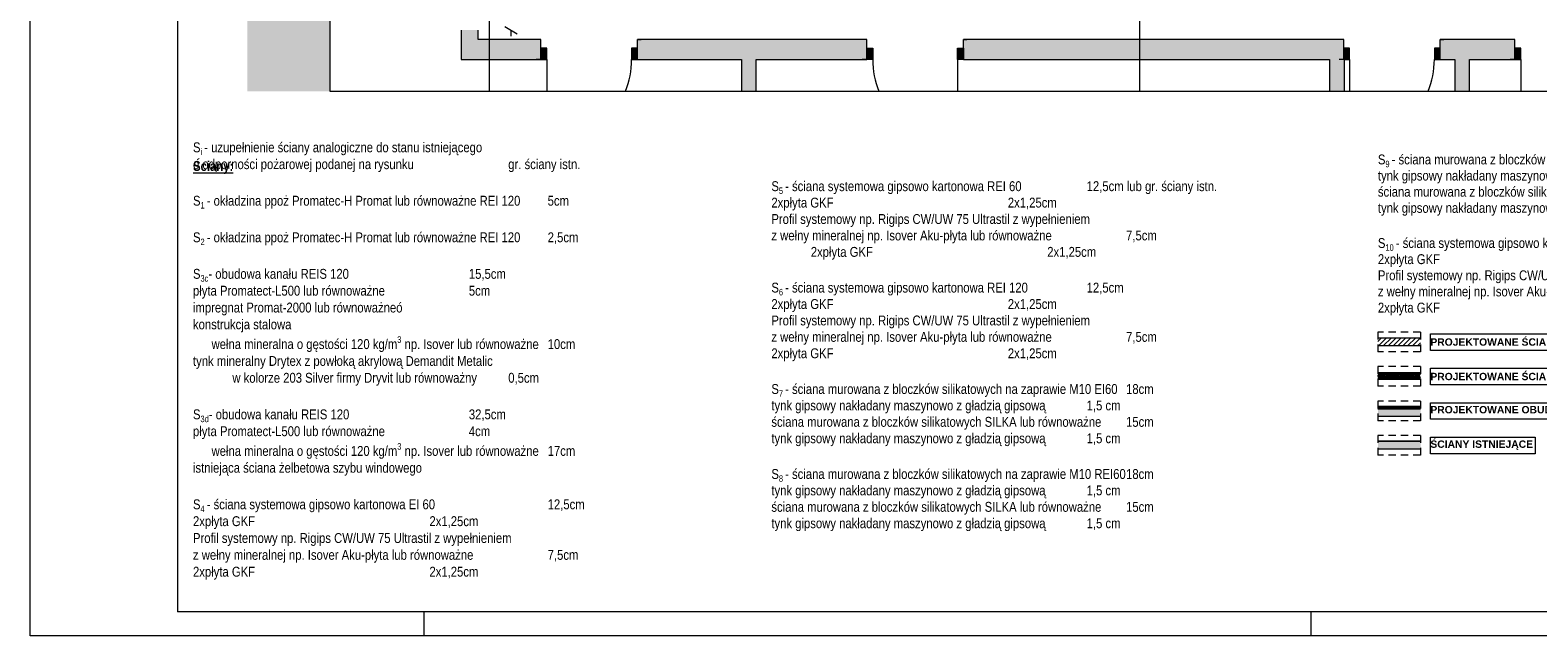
# Paper-space layout 'A-33 RZUT - PIĘTRO 3' of a CAD drawing. Header units: millimetres. Extents: x 0 to 800, y 0 to 550.
# Tile 1 of 14: x 0 to 306, y 0 to 123. Entities that reach past the tile are written whole.
import ezdxf
from ezdxf.xclip import XClip

# ---------------------------------------------------------------- set-up
doc = ezdxf.new("R2010")
doc.units = ezdxf.units.MM
doc.header["$MEASUREMENT"] = 0
doc.header["$XCLIPFRAME"] = 0
for name, pattern in [('DASHDOTX2', [1000, 500, -250, 0, -250]), ('Przer. długie kreski', [2.5, 1.5, -1]), ('PRZERYWANA_DU_A', [550, 350, -200])]:
    doc.linetypes.add(name, pattern=pattern)
for name, color, linetype, lineweight in [('0_Nr_pióra__1', 7, 'Continuous', 20), ('0_Nr_pióra__2', 8, 'Continuous', 13), ('A_Arkusz_Nr_pióra__1', 7, 'Continuous', 20), ('A_wymiary_Nr_pióra__1', 7, 'Continuous', 20), ('A_wymiary_Nr_pióra__2', 8, 'Continuous', 13), ('A_ściany proj_Nr_pióra__1', 7, 'Continuous', 20), ('A_ściany_Nr_pióra__1', 7, 'Continuous', 20), ('AR ZAMUROWANIA_Nr_pióra__1', 7, 'Continuous', 20), ('AR ŚCIANY PROJEKTOWANE_Nr_pióra__1', 7, 'Continuous', 20), ('AR ŚCIANY PROJEKTOWANE_Nr_pióra__2', 8, 'Continuous', 13), ('Drzwi Archicad_Nr_pióra__1', 7, 'Continuous', 20)]:
    doc.layers.add(name, color=color, linetype=linetype, lineweight=lineweight)
for name, color, linetype, lineweight, true_color in [('A_Arkusz_Nr_pióra__237', 7, 'Continuous', 5, 0x343434), ('A_osie_Nr_pióra__16', 7, 'Continuous', 5, 0x0f0f0f), ('A_ściany proj_Nr_pióra__10', 7, 'Continuous', 13, 0x4b4b4b)]:
    doc.layers.add(name, color=color, linetype=linetype, lineweight=lineweight, true_color=true_color)
for name, color, linetype in [('A_podrys', 7, 'Continuous'), ('A_ściany', 7, 'Continuous'), ('Drzwi Archicad', 7, 'Continuous')]:
    doc.layers.add(name, color=color, linetype=linetype)
doc.styles.add('STYL_AUTOMATYCZNY_2', font='ARIALN.TTF')
doc.styles.add('STYL_AUTOMATYCZNY_3', font='arial.ttf')
doc.styles.add('STYL_AUTOMATYCZNY_6', font='ARIALN.TTF')
pattern_1 = [(0, (0, 0), (0, 1), [0, -1])]
pattern_2 = [(45, (0, 0), (-57.025, 57.025), []), (45, (57.025, 0), (-57.025, 57.025), [40.323, -20.161])]

# ---------------------------------------------------------------- blocks, each defined once
blk = doc.blocks.new('Rysunek_1_1', base_point=(-3193.41, -647.6))
at = {"linetype": 'Continuous', "lineweight": 0, "true_color": 0x484848}
blk.add_hatch(color=251, dxfattribs=at).paths.add_polyline_path([(44.07, 110.55), (60.84, 110.55), (60.84, 528.17), (44.07, 528.17)])
at = {"layer": 'A_ściany', "linetype": 'Continuous', "lineweight": 0, "true_color": 0x000000}
for points in [[(90.93, 122.97), (87.52, 122.97), (87.52, 116.99), (90.93, 121.05)], [(90.93, 121.05), (87.52, 116.99), (103.68, 116.99), (103.68, 121.05)], [(123.28, 121.05), (123.28, 116.99), (169.83, 116.99), (169.83, 121.05)], [(189.43, 116.99), (266.64, 116.99), (266.64, 121.05), (189.43, 121.05)], [(286.24, 116.99), (301.38, 116.99), (301.38, 121.05), (286.24, 121.05)], [(147.38, 116.99), (144.38, 116.99), (144.38, 110.55), (147.38, 110.55)], [(266.78, 116.99), (263.78, 116.99), (263.78, 110.55), (266.78, 110.55)], [(292.18, 116.99), (289.18, 116.99), (289.18, 110.55), (292.18, 110.55)]]:
    blk.add_hatch(color=18, dxfattribs=at).paths.add_polyline_path(points)
at = {"layer": 'Drzwi Archicad', "linetype": 'Continuous', "lineweight": 0, "true_color": 0xfdfdfd}
for points in [[(103.68, 116.99), (104.88, 116.99), (104.88, 119.29), (103.68, 119.29)], [(123.28, 119.29), (122.08, 119.29), (122.08, 116.99), (123.28, 116.99)], [(169.83, 119.29), (169.83, 116.99), (171.03, 116.99), (171.03, 119.29)], [(189.43, 116.99), (189.43, 119.29), (188.23, 119.29), (188.23, 116.99)], [(266.64, 116.99), (267.84, 116.99), (267.84, 119.29), (266.64, 119.29)], [(286.24, 119.29), (285.04, 119.29), (285.04, 116.99), (286.24, 116.99)], [(301.38, 116.99), (302.58, 116.99), (302.58, 119.29), (301.38, 119.29)]]:
    blk.add_hatch(color=7, dxfattribs=at).paths.add_polyline_path(points)
at = {"layer": '0_Nr_pióra__2', "color": 8, "linetype": 'PRZERYWANA_DU_A', "lineweight": 13, "ltscale": 2, "flags": 128}
for points in [[(60.84, 528.17), (60.84, 110.55)], [(60.84, 110.55), (290.84, 110.55)], [(290.84, 110.55), (360.84, 110.55)]]:
    blk.add_lwpolyline(points, dxfattribs=at)
at = {"layer": 'A_osie_Nr_pióra__16', "color": 250, "linetype": 'DASHDOTX2', "lineweight": 5, "ltscale": 2, "true_color": 0x0f0f0f}
for p, q in [((93.18, 374.19), (93.18, 110.55)), ((225.18, 374.19), (225.18, 110.55))]:
    blk.add_line(p, q, dxfattribs=at)
at = {"layer": 'A_wymiary_Nr_pióra__1', "color": 7, "linetype": 'Continuous', "lineweight": 20, "ltscale": 2}
blk.add_line((96.36, 123.69), (98.86, 122.25), dxfattribs=at)
at = {"layer": 'A_wymiary_Nr_pióra__2', "color": 8, "linetype": 'Continuous', "lineweight": 13, "ltscale": 2}
blk.add_line((97.61, 121.74), (97.61, 122.97), dxfattribs=at)
at = {"layer": 'A_ściany_Nr_pióra__1', "color": 7, "linetype": 'Continuous', "lineweight": 20, "ltscale": 2}
for p, q in [((103.68, 121.05), (102.94, 121.05)), ((103.68, 119.29), (103.68, 121.05)), ((123.28, 121.05), (124.02, 121.05)), ((123.28, 119.29), (123.28, 121.05)), ((169.83, 121.05), (169.09, 121.05)), ((169.83, 119.29), (169.83, 121.05)), ((189.43, 121.05), (190.17, 121.05)), ((189.43, 119.29), (189.43, 121.05)), ((266.64, 121.05), (265.9, 121.05)), ((266.64, 119.29), (266.64, 121.05)), ((286.24, 121.05), (286.98, 121.05)), ((286.24, 119.29), (286.24, 121.05)), ((301.38, 121.05), (300.64, 121.05)), ((301.38, 119.29), (301.38, 121.05)), ((103.68, 116.99), (102.74, 116.99)), ((103.68, 116.99), (103.68, 119.29)), ((123.28, 116.99), (123.28, 119.29)), ((123.28, 116.99), (124.22, 116.99)), ((169.83, 116.99), (168.89, 116.99)), ((169.83, 116.99), (169.83, 119.29)), ((189.43, 116.99), (189.43, 119.29)), ((189.43, 116.99), (190.37, 116.99)), ((266.64, 116.99), (265.7, 116.99)), ((266.64, 116.99), (266.64, 119.29)), ((286.24, 116.99), (286.24, 119.29)), ((286.24, 116.99), (287.18, 116.99)), ((301.38, 116.99), (300.44, 116.99)), ((301.38, 116.99), (301.38, 119.29))]:
    blk.add_line(p, q, dxfattribs=at)
at = {"layer": 'A_ściany_Nr_pióra__1', "color": 7, "linetype": 'Continuous', "lineweight": 20, "ltscale": 2, "flags": 128}
for points in [[(87.52, 122.97), (87.52, 116.99)], [(90.93, 121.05), (90.93, 122.97)], [(103.68, 121.05), (90.93, 121.05)], [(169.83, 121.05), (123.28, 121.05)], [(266.64, 121.05), (189.43, 121.05)], [(301.38, 121.05), (286.24, 121.05)], [(87.52, 116.99), (103.68, 116.99)], [(123.28, 116.99), (144.38, 116.99)], [(144.38, 116.99), (144.38, 110.55)], [(147.38, 116.99), (169.83, 116.99)], [(147.38, 110.55), (147.38, 116.99)], [(189.43, 116.99), (263.78, 116.99)], [(263.78, 116.99), (263.78, 110.55)], [(266.78, 110.55), (266.78, 116.99)], [(286.24, 116.99), (289.18, 116.99)], [(289.18, 116.99), (289.18, 110.55)], [(292.18, 116.99), (301.38, 116.99)], [(292.18, 110.55), (292.18, 116.99)]]:
    blk.add_lwpolyline(points, dxfattribs=at)
at = {"layer": 'Drzwi Archicad_Nr_pióra__1', "color": 7, "linetype": 'Continuous', "lineweight": 20, "ltscale": 2}
for p, q in [((103.68, 121.05), (102.94, 121.05)), ((103.68, 121.05), (102.94, 121.05)), ((103.68, 119.29), (103.68, 121.05)), ((103.68, 119.29), (103.68, 121.05)), ((123.28, 119.29), (123.28, 121.05)), ((123.28, 119.29), (123.28, 121.05)), ((123.28, 121.05), (124.02, 121.05)), ((123.28, 121.05), (124.02, 121.05)), ((169.83, 121.05), (169.09, 121.05)), ((169.83, 121.05), (169.09, 121.05)), ((169.83, 119.29), (169.83, 121.05)), ((169.83, 119.29), (169.83, 121.05)), ((189.43, 119.29), (189.43, 121.05)), ((189.43, 119.29), (189.43, 121.05)), ((189.43, 121.05), (190.17, 121.05)), ((189.43, 121.05), (190.17, 121.05)), ((266.64, 121.05), (265.9, 121.05)), ((266.64, 121.05), (265.9, 121.05)), ((266.64, 119.29), (266.64, 121.05)), ((266.64, 119.29), (266.64, 121.05)), ((286.24, 119.29), (286.24, 121.05)), ((286.24, 119.29), (286.24, 121.05)), ((286.24, 121.05), (286.98, 121.05)), ((286.24, 121.05), (286.98, 121.05)), ((301.38, 121.05), (300.64, 121.05)), ((301.38, 121.05), (300.64, 121.05)), ((301.38, 119.29), (301.38, 121.05)), ((301.38, 119.29), (301.38, 121.05)), ((103.68, 116.99), (102.74, 116.99)), ((103.68, 116.99), (102.74, 116.99)), ((104.88, 119.29), (103.68, 119.29)), ((103.68, 119.29), (103.68, 116.99)), ((103.68, 116.99), (103.68, 119.29)), ((103.68, 116.99), (103.68, 119.29)), ((103.68, 116.99), (104.88, 116.99)), ((104.88, 116.99), (104.88, 119.29)), ((104.88, 116.99), (104.88, 110.55)), ((123.28, 119.29), (122.08, 119.29)), ((122.08, 119.29), (122.08, 116.99)), ((122.08, 116.99), (123.28, 116.99)), ((123.28, 116.99), (123.28, 119.29)), ((123.28, 116.99), (123.28, 119.29)), ((123.28, 116.99), (123.28, 119.29)), ((123.28, 116.99), (124.22, 116.99)), ((123.28, 116.99), (124.22, 116.99)), ((169.83, 116.99), (168.89, 116.99)), ((169.83, 116.99), (168.89, 116.99)), ((169.83, 119.29), (171.03, 119.29)), ((169.83, 116.99), (169.83, 119.29)), ((169.83, 116.99), (169.83, 119.29)), ((169.83, 116.99), (169.83, 119.29)), ((171.03, 116.99), (169.83, 116.99)), ((171.03, 119.29), (171.03, 116.99)), ((188.23, 116.99), (188.23, 119.29)), ((188.23, 119.29), (189.43, 119.29)), ((189.43, 116.99), (188.23, 116.99)), ((188.23, 116.99), (188.23, 110.55)), ((189.43, 119.29), (189.43, 116.99)), ((189.43, 116.99), (189.43, 119.29)), ((189.43, 116.99), (189.43, 119.29)), ((189.43, 116.99), (190.37, 116.99)), ((189.43, 116.99), (190.37, 116.99)), ((266.64, 116.99), (265.7, 116.99)), ((266.64, 116.99), (265.7, 116.99)), ((267.84, 119.29), (266.64, 119.29)), ((266.64, 119.29), (266.64, 116.99)), ((266.64, 116.99), (266.64, 119.29)), ((266.64, 116.99), (266.64, 119.29)), ((266.64, 116.99), (267.84, 116.99)), ((267.84, 116.99), (267.84, 119.29)), ((267.84, 116.99), (267.84, 110.55)), ((286.24, 119.29), (285.04, 119.29)), ((285.04, 119.29), (285.04, 116.99)), ((285.04, 116.99), (286.24, 116.99)), ((286.24, 116.99), (286.24, 119.29)), ((286.24, 116.99), (286.24, 119.29)), ((286.24, 116.99), (286.24, 119.29)), ((286.24, 116.99), (287.18, 116.99)), ((286.24, 116.99), (287.18, 116.99)), ((301.38, 116.99), (300.44, 116.99)), ((301.38, 116.99), (300.44, 116.99)), ((302.58, 119.29), (301.38, 119.29)), ((301.38, 119.29), (301.38, 116.99)), ((301.38, 116.99), (301.38, 119.29)), ((301.38, 116.99), (301.38, 119.29)), ((301.38, 116.99), (302.58, 116.99)), ((302.58, 116.99), (302.58, 119.29)), ((302.58, 116.99), (302.58, 110.55))]:
    blk.add_line(p, q, dxfattribs=at)
for centre, start, end in [((104.88, 116.99), 338.0116, 0), ((188.23, 116.99), 180, 201.9884), ((267.84, 116.99), 338.0116, 0)]:
    blk.add_arc(centre, 17.2, start, end, dxfattribs=at)

psp = doc.layouts.new('A-33 RZUT - PIĘTRO 3')

# ---------------------------------------------------------------- hatches: boundary and pattern name
at = {"layer": 'A_ściany proj_Nr_pióra__1', "linetype": 'Continuous', "lineweight": 20}
h = psp.add_hatch(dxfattribs=at)
h.set_pattern_fill('bloczki_ceramiczne', style=0, pattern_type=2)
h.set_pattern_definition([(45, (0, 0), (-0.4949747, 0.4949747), [])])
h.paths.add_polyline_path([(282.23, 60.43), (273.58, 60.43), (273.58, 58.93), (282.23, 58.93)])
at = {"layer": 'A_ściany proj_Nr_pióra__10', "linetype": 'Continuous', "lineweight": 13}
h = psp.add_hatch(dxfattribs=at)
h.set_pattern_fill('FP_65', color=1, style=0, pattern_type=2)
h.set_pattern_definition(pattern_2)
h.paths.add_polyline_path([(282.23, 46.57), (273.58, 46.57), (273.58, 46.32), (282.23, 46.32)])
h = psp.add_hatch(dxfattribs=at)
h.set_pattern_fill('FP_65', color=1, style=0, pattern_type=2)
h.set_pattern_definition(pattern_2)
h.paths.add_polyline_path([(273.58, 46.07), (282.23, 46.07), (282.23, 46.32), (273.58, 46.32)])
at = {"layer": 'A_ściany_Nr_pióra__1', "linetype": 'Continuous', "lineweight": 0, "true_color": 0x000000}
for points in [[(273.58, 44.57), (282.23, 44.57), (282.23, 46.07), (273.58, 46.07)], [(273.58, 38), (282.23, 38), (282.23, 39.5), (273.58, 39.5)]]:
    psp.add_hatch(color=18, dxfattribs=at).paths.add_polyline_path(points)
at = {"layer": 'AR ŚCIANY PROJEKTOWANE_Nr_pióra__2', "linetype": 'Continuous', "lineweight": 13}
h = psp.add_hatch(dxfattribs=at)
h.set_pattern_fill('gypsum', color=8, style=0, pattern_type=2)
h.set_pattern_definition(pattern_1)
h.paths.add_polyline_path([(282.23, 53.39), (273.58, 53.39), (273.58, 53.26), (282.23, 53.26)])
h = psp.add_hatch(dxfattribs=at)
h.set_pattern_fill('gypsum', color=8, style=0, pattern_type=2)
h.set_pattern_definition(pattern_1)
h.paths.add_polyline_path([(282.23, 53.26), (273.58, 53.26), (273.58, 53.14), (282.23, 53.14)])
h = psp.add_hatch(dxfattribs=at)
h.set_pattern_fill('batt_insulation', color=8, style=0, pattern_type=2)
h.set_pattern_definition([(60, (0, 0), (-0.25980762, 0.15), []), (120, (0, 0), (0.25980762, 0.15), [])])
h.paths.add_polyline_path([(282.23, 53.14), (273.58, 53.14), (273.58, 52.39), (282.23, 52.39)])
h = psp.add_hatch(dxfattribs=at)
h.set_pattern_fill('gypsum', color=8, style=0, pattern_type=2)
h.set_pattern_definition(pattern_1)
h.paths.add_polyline_path([(273.58, 52.26), (282.23, 52.26), (282.23, 52.39), (273.58, 52.39)])
h = psp.add_hatch(dxfattribs=at)
h.set_pattern_fill('gypsum', color=8, style=0, pattern_type=2)
h.set_pattern_definition(pattern_1)
h.paths.add_polyline_path([(273.58, 52.14), (282.23, 52.14), (282.23, 52.26), (273.58, 52.26)])

# ---------------------------------------------------------------- linework, layer by layer
at = {"layer": 'A_Arkusz_Nr_pióra__1', "color": 7, "linetype": 'Continuous', "lineweight": 20}
for p in [(29.9, 545.1), (795.1, 4.9)]:
    psp.add_line(p, (29.9, 4.9), dxfattribs=at)
at = {"layer": 'A_Arkusz_Nr_pióra__1', "color": 7, "linetype": 'Continuous', "lineweight": 20, "flags": 128}
psp.add_lwpolyline([(0, 550), (800, 550), (800, 0), (0, 0)], close=True, dxfattribs=at)
at = {"layer": 'A_Arkusz_Nr_pióra__237', "color": 250, "linetype": 'Continuous', "lineweight": 5, "true_color": 0x343434}
for p, q in [((80, 0), (80, 4.9)), ((260, 0), (260, 4.9))]:
    psp.add_line(p, q, dxfattribs=at)
at = {"layer": 'A_ściany proj_Nr_pióra__1', "color": 7, "linetype": 'Continuous', "lineweight": 20, "flags": 128}
for points in [[(282.23, 60.43), (273.58, 60.43)], [(273.58, 58.93), (282.23, 58.93)], [(282.23, 46.57), (273.58, 46.57)], [(273.58, 46.07), (282.23, 46.07)], [(273.58, 39.5), (282.23, 39.5)]]:
    psp.add_lwpolyline(points, dxfattribs=at)
at = {"layer": 'A_ściany proj_Nr_pióra__10', "color": 1, "linetype": 'Continuous', "lineweight": 13}
for p, q in [((282.23, 46.32), (273.58, 46.32)), ((273.58, 46.32), (282.23, 46.32))]:
    psp.add_line(p, q, dxfattribs=at)
at = {"layer": 'A_ściany_Nr_pióra__1', "color": 7, "linetype": 'Continuous', "lineweight": 20, "flags": 128}
for points in [[(282.23, 46.07), (273.58, 46.07)], [(273.58, 44.57), (282.23, 44.57)], [(282.23, 39.5), (273.58, 39.5)], [(273.58, 38), (282.23, 38)]]:
    psp.add_lwpolyline(points, dxfattribs=at)
at = {"layer": 'AR ZAMUROWANIA_Nr_pióra__1', "color": 7, "linetype": 'Continuous', "lineweight": 20, "flags": 128}
for points in [[(284.23, 61.32), (323.84, 61.32), (323.84, 57.96), (284.23, 57.96)], [(284.23, 54.32), (318.99, 54.32), (318.99, 50.96), (284.23, 50.96)], [(284.23, 47.32), (336.64, 47.32), (336.64, 43.96), (284.23, 43.96)], [(284.23, 40.32), (305.53, 40.32), (305.53, 36.96), (284.23, 36.96)]]:
    psp.add_lwpolyline(points, close=True, dxfattribs=at)
at = {"layer": 'AR ŚCIANY PROJEKTOWANE_Nr_pióra__1', "color": 7, "linetype": 'Continuous', "lineweight": 20, "flags": 128}
for points in [[(282.23, 53.39), (273.58, 53.39)], [(273.58, 52.14), (282.23, 52.14)]]:
    psp.add_lwpolyline(points, dxfattribs=at)
at = {"layer": 'AR ŚCIANY PROJEKTOWANE_Nr_pióra__2', "color": 8, "linetype": 'Przer. długie kreski', "lineweight": 13}
for p, q in [((282.23, 61.66), (273.58, 61.66)), ((273.58, 61.66), (273.58, 57.66)), ((282.23, 61.66), (282.23, 57.66)), ((282.23, 57.66), (273.58, 57.66)), ((273.58, 54.66), (273.58, 50.66)), ((282.23, 54.66), (273.58, 54.66)), ((282.23, 54.66), (282.23, 50.66)), ((282.23, 50.66), (273.58, 50.66)), ((282.23, 47.66), (273.58, 47.66)), ((273.58, 47.66), (273.58, 43.66)), ((282.23, 47.66), (282.23, 43.66)), ((282.23, 43.66), (273.58, 43.66)), ((282.23, 40.66), (273.58, 40.66)), ((273.58, 40.66), (273.58, 36.66)), ((282.23, 40.66), (282.23, 36.66)), ((282.23, 36.66), (273.58, 36.66))]:
    psp.add_line(p, q, dxfattribs=at)
at = {"layer": 'AR ŚCIANY PROJEKTOWANE_Nr_pióra__2', "color": 8, "linetype": 'Continuous', "lineweight": 13}
for p, q in [((282.23, 53.26), (273.58, 53.26)), ((282.23, 53.14), (273.58, 53.14)), ((273.58, 52.39), (282.23, 52.39)), ((273.58, 52.26), (282.23, 52.26))]:
    psp.add_line(p, q, dxfattribs=at)

# ---------------------------------------------------------------- block references
at = {"layer": 'A_podrys', "color": 37, "linetype": 'Continuous', "lineweight": 5, "true_color": 0x656532}
ref = psp.add_blockref('Rysunek_1_1', (-3193.41, -647.6), dxfattribs=at)
XClip(ref).set_block_clipping_path([(44.069637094, 110.5468323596), (544.9695795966, 528.1668323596)])

# ---------------------------------------------------------------- texts
at = {"layer": '0_Nr_pióra__1', "color": 7, "linetype": 'Continuous', "lineweight": 20, "char_height": 2, "attachment_point": 7, "style": 'STYL_AUTOMATYCZNY_2'}
for s, insert, line_spacing_factor in [('\\A1;{\\pql;\\fArial Narrow|b0|i0|c238|p0;\\W1.000000;S\\fArial Narrow|b0|i0|c238|p0;\\W1.000000;\\A1{\\H.66x;\\S ^ i ;}\\fArial Narrow|b0|i0|c238|p0;\\W1.000000;- uzupełnienie ściany analogiczne do stanu istniejącego \\P\\pql;\\fArial Narrow|b0|i0|c238|p0;\\W1.000000;o odporności pożarowej podanej na rysunku^I^I^Igr. ściany istn.\\P\\pql;\\fArial Narrow|b0|i0|c238|p0;\\W1.000000;\\P\\pql;\\fArial Narrow|b0|i0|c238|p0;\\W1.000000;S\\fArial Narrow|b0|i0|c238|p0;\\W1.000000;\\A1{\\H.66x;\\S ^ 1 ;}\\fArial Narrow|b0|i0|c238|p0;\\W1.000000;- okładzina ppoż Promatec-H Promat lub równoważne REI 120^I5cm  \\P\\pql;\\fArial Narrow|b0|i0|c238|p0;\\W1.000000;\\P\\pql;\\fArial Narrow|b0|i0|c238|p0;\\W1.000000;S\\fArial Narrow|b0|i0|c238|p0;\\W1.000000;\\A1{\\H.66x;\\S ^ 2 ;}\\fArial Narrow|b0|i0|c238|p0;\\W1.000000;- okładzina ppoż Promatec-H Promat lub równoważne REI 120^I2,5cm  \\P\\pql;\\pt2.49905;\\fArial Narrow|b0|i0|c238|p0;\\W1.000000;^I^I^I\\P\\pql;\\pt2.49905;\\fArial Narrow|b0|i0|c238|p0;\\W1.000000;S\\fArial Narrow|b0|i0|c238|p0;\\W1.000000;\\A1{\\H.66x;\\S ^ 3c;}\\fArial Narrow|b0|i0|c238|p0;\\W1.000000;- obudowa kanału REIS 120^I^I^I^I15,5cm\\P\\pql;\\pt2.49905;\\fArial Narrow|b0|i0|c238|p0;\\W1.000000;płyta Promatect-L500 lub równoważne^I^I^I5cm\\P\\pql;\\pt2.49905;\\fArial Narrow|b0|i0|c238|p0;\\W1.000000;impregnat Promat-2000 lub równoważneó\\P\\pql;\\pt2.49905;\\fArial Narrow|b0|i0|c238|p0;\\W1.000000;konstrukcja stalowa\\P\\pql;\\pt2.49905;\\fArial Narrow|b0|i0|c238|p0;\\W1.000000;^I  wełna mineralna o gęstości 120 kg/m\\fArial Narrow|b0|i0|c238|p0;\\W1.000000;\\A1{\\H.66x;\\S3^  ;}\\fArial Narrow|b0|i0|c238|p0;\\W1.000000; np. Isover lub równoważne^I10cm\\P\\pql;\\pt2.49905;\\fArial Narrow|b0|i0|c238|p0;\\W1.000000;tynk mineralny Drytex z powłoką akrylową Demandit Metalic \\P\\pql;\\pt2.49905;\\fArial Narrow|b0|i0|c238|p0;\\W1.000000;^I^Iw kolorze 203 Silver firmy Dryvit lub równoważny ^I0,5cm\\P\\pql;\\pt2.49905;\\fArial Narrow|b0|i0|c238|p0;\\W1.000000;\\P\\pql;\\pt2.49905;\\fArial Narrow|b0|i0|c238|p0;\\W1.000000;S\\fArial Narrow|b0|i0|c238|p0;\\W1.000000;\\A1{\\H.66x;\\S ^ 3d;}\\fArial Narrow|b0|i0|c238|p0;\\W1.000000;- obudowa kanału REIS 120^I^I^I^I32,5cm\\P\\pql;\\pt2.49905;\\fArial Narrow|b0|i0|c238|p0;\\W1.000000;płyta Promatect-L500 lub równoważne^I^I^I4cm\\P\\pql;\\pt2.49905;\\fArial Narrow|b0|i0|c238|p0;\\W1.000000;^I  wełna mineralna o gęstości 120 kg/m\\fArial Narrow|b0|i0|c238|p0;\\W1.000000;\\A1{\\H.66x;\\S3^  ;}\\fArial Narrow|b0|i0|c238|p0;\\W1.000000; np. Isover lub równoważne^I17cm\\P\\pql;\\pt2.49905;\\fArial Narrow|b0|i0|c238|p0;\\W1.000000;istniejąca ściana żelbetowa szybu windowego\\P\\pql;\\pt2.49905;\\fArial Narrow|b0|i0|c238|p0;\\W1.000000;\\P\\pql;\\pt2.49905;\\fArial Narrow|b0|i0|c238|p0;\\W1.000000;S\\fArial Narrow|b0|i0|c238|p0;\\W1.000000;\\A1{\\H.66x;\\S ^ 4 ;}\\fArial Narrow|b0|i0|c238|p0;\\W1.000000;- ściana systemowa gipsowo kartonowa EI 60^I^I^I12,5cm\\P\\pql;\\pt2.49905;\\fArial Narrow|b0|i0|c238|p0;\\W1.000000;2xpłyta GKF^I^I^I^I^I2x1,25cm\\P\\pql;\\pt2.49905;\\fArial Narrow|b0|i0|c238|p0;\\W1.000000;Profil systemowy np. Rigips CW/UW 75 Ultrastil z wypełnieniem\\P\\pql;\\pt2.49905;\\fArial Narrow|b0|i0|c238|p0;\\W1.000000;z wełny mineralnej np. Isover Aku-płyta lub równoważne^I^I7,5cm\\P\\pql;\\pt2.49905;\\fArial Narrow|b0|i0|c238|p0;\\W1.000000;2xpłyta GKF^I^I^I^I^I2x1,25cm}', (33.05, 11.42), 1.025639), ('\\A1;{\\pql;\\fArial Narrow|b0|i0|c238|p0;\\W1.000000;S\\fArial Narrow|b0|i0|c238|p0;\\W1.000000;\\A1{\\H.66x;\\S ^ 9 ;}\\fArial Narrow|b0|i0|c238|p0;\\W1.000000;- ściana murowana z bloczków silikatowych na zaprawie M10 REI120^I18cm\\P\\pql;\\fArial Narrow|b0|i0|c238|p0;\\W1.000000;tynk gipsowy nakładany maszynowo z gładzią gipsową^I^I1,5 cm\\P\\pql;\\fArial Narrow|b0|i0|c238|p0;\\W1.000000;ściana murowana z bloczków silikatowych SILKA lub równoważne^I15cm\\P\\pql;\\fArial Narrow|b0|i0|c238|p0;\\W1.000000;tynk gipsowy nakładany maszynowo z gładzią gipsową^I^I1,5 cm\\P\\pql;\\fArial Narrow|b0|i0|c238|p0;\\W1.000000;\\P\\pql;\\fArial Narrow|b0|i0|c238|p0;\\W1.000000;S\\fArial Narrow|b0|i0|c238|p0;\\W1.000000;\\A1{\\H.66x;\\S ^ 10 ;}\\fArial Narrow|b0|i0|c238|p0;\\W1.000000;- ściana systemowa gipsowo kartonowa EI 30^I^I^I12,5cm\\P\\pql;\\fArial Narrow|b0|i0|c238|p0;\\W1.000000;2xpłyta GKF^I^I^I^I^I2x1,25cm\\P\\pql;\\fArial Narrow|b0|i0|c238|p0;\\W1.000000;Profil systemowy np. Rigips CW/UW 75 Ultrastil z wypełnieniem\\P\\pql;\\fArial Narrow|b0|i0|c238|p0;\\W1.000000;z wełny mineralnej np. Isover Aku-płyta lub równoważne^I^I7,5cm\\P\\pql;\\fArial Narrow|b0|i0|c238|p0;\\W1.000000;2xpłyta GKF^I^I^I^I^I2x1,25cm}', (273.58, 65.04), 0.982744)]:
    psp.add_mtext(s, dxfattribs=dict(at, insert=insert, line_spacing_factor=line_spacing_factor))
at = {"layer": '0_Nr_pióra__1', "color": 7, "linetype": 'Continuous', "lineweight": 20, "char_height": 2}
for s, insert, attachment_point, style in [('\\A1;{\\pql;\\fArial Narrow|b0|i0|c238|p0;\\W1.000000;S\\fArial Narrow|b0|i0|c238|p0;\\W1.000000;\\A1{\\H.66x;\\S ^ 5 ;}\\fArial Narrow|b0|i0|c238|p0;\\W1.000000;- ściana systemowa gipsowo kartonowa REI 60^I^I12,5cm lub gr. ściany istn.\\P\\pql;\\fArial Narrow|b0|i0|c238|p0;\\W1.000000;2xpłyta GKF^I^I^I^I^I2x1,25cm\\P\\pql;\\fArial Narrow|b0|i0|c238|p0;\\W1.000000;Profil systemowy np. Rigips CW/UW 75 Ultrastil z wypełnieniem\\P\\pql;\\fArial Narrow|b0|i0|c238|p0;\\W1.000000;z wełny mineralnej np. Isover Aku-płyta lub równoważne^I^I7,5cm\\P\\pql;\\fArial Narrow|b0|i0|c238|p0;\\W1.000000;^I2xpłyta GKF^I^I^I^I^I2x1,25cm\\P\\pql;\\fArial Narrow|b0|i0|c238|p0;\\W1.000000;\\P\\pql;\\fArial Narrow|b0|i0|c238|p0;\\W1.000000;S\\fArial Narrow|b0|i0|c238|p0;\\W1.000000;\\A1{\\H.66x;\\S ^ 6 ;}\\fArial Narrow|b0|i0|c238|p0;\\W1.000000;- ściana systemowa gipsowo kartonowa REI 120^I^I12,5cm\\P\\pql;\\fArial Narrow|b0|i0|c238|p0;\\W1.000000;2xpłyta GKF^I^I^I^I^I2x1,25cm\\P\\pql;\\fArial Narrow|b0|i0|c238|p0;\\W1.000000;Profil systemowy np. Rigips CW/UW 75 Ultrastil z wypełnieniem\\P\\pql;\\fArial Narrow|b0|i0|c238|p0;\\W1.000000;z wełny mineralnej np. Isover Aku-płyta lub równoważne^I^I7,5cm\\P\\pql;\\fArial Narrow|b0|i0|c238|p0;\\W1.000000;2xpłyta GKF^I^I^I^I^I2x1,25cm\\P\\pql;\\fArial Narrow|b0|i0|c238|p0;\\W1.000000;\\P\\pql;\\fArial Narrow|b0|i0|c238|p0;\\W1.000000;S\\fArial Narrow|b0|i0|c238|p0;\\W1.000000;\\A1{\\H.66x;\\S ^ 7 ;}\\fArial Narrow|b0|i0|c238|p0;\\W1.000000;- ściana murowana z bloczków silikatowych na zaprawie M10 EI60^I18cm\\P\\pql;\\fArial Narrow|b0|i0|c238|p0;\\W1.000000;tynk gipsowy nakładany maszynowo z gładzią gipsową^I^I1,5 cm\\P\\pql;\\fArial Narrow|b0|i0|c238|p0;\\W1.000000;ściana murowana z bloczków silikatowych SILKA lub równoważne^I15cm\\P\\pql;\\fArial Narrow|b0|i0|c238|p0;\\W1.000000;tynk gipsowy nakładany maszynowo z gładzią gipsową^I^I1,5 cm\\P\\pql;\\fArial Narrow|b0|i0|c238|p0;\\W1.000000;\\P\\pql;\\fArial Narrow|b0|i0|c238|p0;\\W1.000000;S\\fArial Narrow|b0|i0|c238|p0;\\W1.000000;\\A1{\\H.66x;\\S ^ 8 ;}\\fArial Narrow|b0|i0|c238|p0;\\W1.000000;- ściana murowana z bloczków silikatowych na zaprawie M10 REI60^I18cm\\P\\pql;\\fArial Narrow|b0|i0|c238|p0;\\W1.000000;tynk gipsowy nakładany maszynowo z gładzią gipsową^I^I1,5 cm\\P\\pql;\\fArial Narrow|b0|i0|c238|p0;\\W1.000000;ściana murowana z bloczków silikatowych SILKA lub równoważne^I15cm\\P\\pql;\\fArial Narrow|b0|i0|c238|p0;\\W1.000000;tynk gipsowy nakładany maszynowo z gładzią gipsową^I^I1,5 cm\\P\\pql;\\fArial Narrow|b0|i0|c238|p0;\\W1.000000;}', (150.46, 21.25), 7, 'STYL_AUTOMATYCZNY_2'), ('\\A1;{\\pqc;\\fArial Narrow|b1|i0|c238|p0;\\L\\W1.000000;\\LŚciany:}', (37.15, 93.78), 8, 'STYL_AUTOMATYCZNY_6')]:
    psp.add_mtext(s, dxfattribs=dict(at, insert=insert, attachment_point=attachment_point, style=style))
at = {"layer": 'AR ZAMUROWANIA_Nr_pióra__1', "color": 7, "linetype": 'Continuous', "lineweight": 20, "char_height": 1.5, "attachment_point": 4, "style": 'STYL_AUTOMATYCZNY_3'}
for s, insert in [('\\A1;{\\pql;\\fArial|b1|i0|c238|p0;\\W1.000000;PROJEKTOWANE ŚCIANY MUROWANE}', (284.23, 59.64)), ('\\A1;{\\pql;\\fArial|b1|i0|c238|p0;\\W1.000000;PROJEKTOWANE ŚCIANY LEKKIE}', (284.23, 52.64)), ('\\A1;{\\pql;\\fArial|b1|i0|c238|p0;\\W1.000000;PROJEKTOWANE OBUDOWY ŚCIAN ISTNIEJĄCYCH}', (284.23, 45.7)), ('\\A1;{\\pql;\\fArial|b1|i0|c238|p0;\\W1.000000;ŚCIANY ISTNIEJĄCE}', (284.23, 38.7))]:
    psp.add_mtext(s, dxfattribs=dict(at, insert=insert))

doc.saveas('drawing.dxf')
